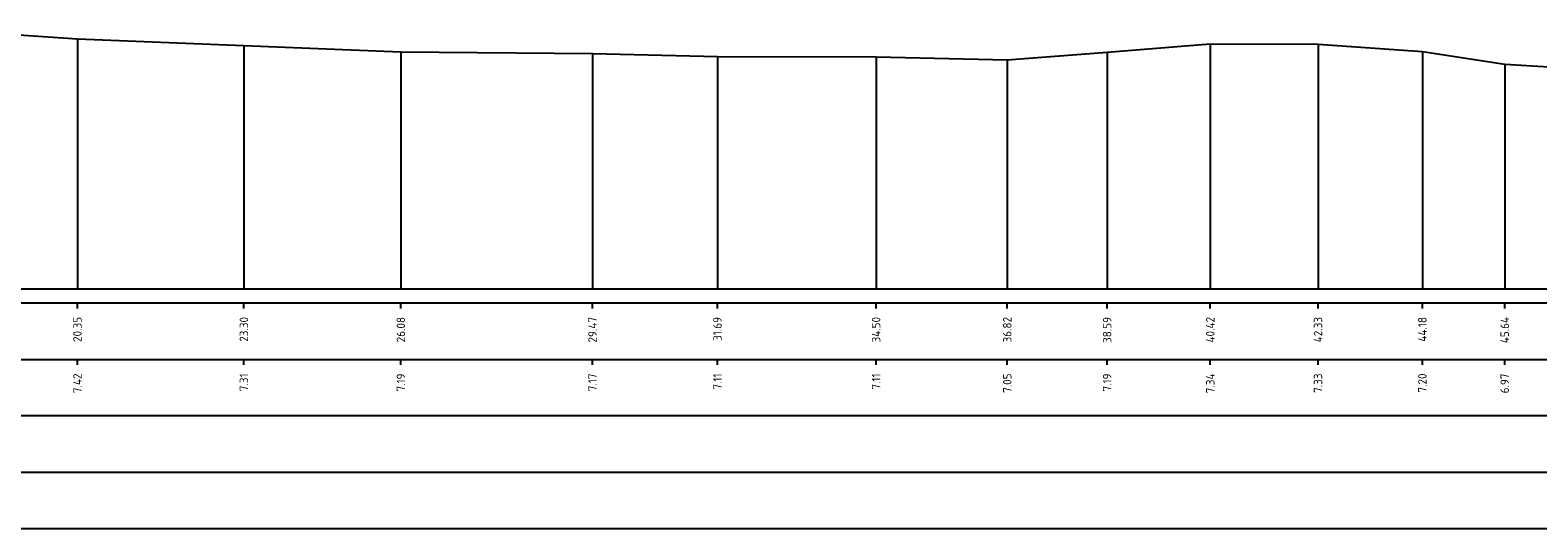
# Model space of a CAD drawing. Header units: metres. Extents: x 238236 to 238555, y 510830 to 510966.
# Tile 14 of 16: x 238476 to 238502, y 510870 to 510879. Entities that reach past the tile are written whole.
import ezdxf
from ezdxf.enums import TextEntityAlignment as Align

# ---------------------------------------------------------------- set-up
doc = ezdxf.new("R2010")
doc.units = ezdxf.units.M
doc.header["$LTSCALE"] = 0.5
doc.layers.get('0').update_dxf_attribs({"linetype": 'CONTINUOUS'})
doc.layers.add('B-ME-AL-PROFIEL_MAAIVELD-GD', color=7, linetype='CONTINUOUS')
doc.layers.add('B-ME-AL-PROFIELRASTER-S', color=7, linetype='CONTINUOUS')
doc.styles.add('NLCS-ISO-ANNOTATIVE-T18', font='NLCS-ISO.ttf', dxfattribs={"height": 1.8})

# ---------------------------------------------------------------- blocks, each defined once
blk = doc.blocks.new('SAL-PROFIELRASTER_BALK_EIND1-SOD')
at = {"color": 0, "linetype": 'ByBlock', "lineweight": -2, "flags": 128}
for points in [[(0, 0), (1, 0)], [(0, -2.5), (1, -2.5)], [(0, -12.5), (1, -12.5)]]:
    blk.add_lwpolyline(points, dxfattribs=at)
blk = doc.blocks.new('SAL-PROFIELRASTER_BALK_EIND2-SOD')
at = {"color": 0, "linetype": 'ByBlock', "lineweight": -2}
blk.add_line((1, -12.5), (0, -12.5), dxfattribs=at)
blk = doc.blocks.new('SAL-PROFIELRASTER_BALK_DATA-SOD')
at = {"color": 0, "linetype": 'ByBlock', "lineweight": -2}
blk.add_lwpolyline([(0, -3.5), (0, -2.5)], dxfattribs=at)
at = {"color": 0, "linetype": 'ByBlock', "lineweight": -2, "style": 'NLCS-ISO-ANNOTATIVE-T18'}
blk.add_attdef('GETAL', text='', height=1.5, rotation=90, dxfattribs=at).set_placement((0.75, -5), align=Align.RIGHT)
blk = doc.blocks.new('SAL-PROFIELRASTER_AANHAAL-SOD')
at = {"color": 9, "linetype": 'ByBlock', "lineweight": -2, "flags": 128}
blk.add_lwpolyline([(0, 1), (0, 0)], dxfattribs=at)
blk = doc.blocks.new('q')
at = {"layer": 'B-ME-AL-PROFIEL_MAAIVELD-GD'}
blk.add_lwpolyline([(238452.864, 510922.888), (238455.121, 510922.736), (238458.07, 510922.62), (238460.851, 510922.507), (238464.246, 510922.479), (238466.46, 510922.426), (238469.271, 510922.419), (238471.595, 510922.367), (238473.365, 510922.502), (238475.192, 510922.65), (238477.1, 510922.64), (238478.949, 510922.512), (238480.408, 510922.285), (238481.583, 510922.216)], dxfattribs=at)
at = {"layer": 'B-ME-AL-PROFIELRASTER-S'}
for p, yscale in [((238455.121, 510918.314), 4.422), ((238458.07, 510918.314), 4.306), ((238475.192, 510918.314), 4.336), ((238477.1, 510918.314), 4.326), ((238460.851, 510918.314), 4.193), ((238464.246, 510918.314), 4.165), ((238466.46, 510918.314), 4.112), ((238469.271, 510918.314), 4.105), ((238471.595, 510918.314), 4.053), ((238473.365, 510918.314), 4.188), ((238478.949, 510918.314), 4.198), ((238480.408, 510918.314), 3.971)]:
    blk.add_blockref('SAL-PROFIELRASTER_AANHAAL-SOD', p, dxfattribs=dict(at, yscale=yscale))
at = {"layer": 'B-ME-AL-PROFIELRASTER-S', "xscale": 98.77508846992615, "yscale": 0.1, "zscale": 98.77508846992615}
for name, p in [('SAL-PROFIELRASTER_BALK_EIND1-SOD', (238434.772, 510918.314)), ('SAL-PROFIELRASTER_BALK_EIND2-SOD', (238434.772, 510917.314)), ('SAL-PROFIELRASTER_BALK_EIND2-SOD', (238434.772, 510916.314)), ('SAL-PROFIELRASTER_BALK_EIND2-SOD', (238434.772, 510915.314))]:
    blk.add_blockref(name, p, dxfattribs=at)
at = {"layer": 'B-ME-AL-PROFIELRASTER-S', "xscale": 0.1, "yscale": 0.1, "zscale": 0.1}
for p, values in [((238455.121, 510918.314), {'GETAL': '20.35'}), ((238458.07, 510918.314), {'GETAL': '23.30'}), ((238460.851, 510918.314), {'GETAL': '26.08'}), ((238464.246, 510918.314), {'GETAL': '29.47'}), ((238466.46, 510918.314), {'GETAL': '31.69'}), ((238469.271, 510918.314), {'GETAL': '34.50'}), ((238471.595, 510918.314), {'GETAL': '36.82'}), ((238473.365, 510918.314), {'GETAL': '38.59'}), ((238475.192, 510918.314), {'GETAL': '40.42'}), ((238477.1, 510918.314), {'GETAL': '42.33'}), ((238478.949, 510918.314), {'GETAL': '44.18'}), ((238480.408, 510918.314), {'GETAL': '45.64'}), ((238455.121, 510917.314), {'GETAL': '7.42'}), ((238458.07, 510917.314), {'GETAL': '7.31'}), ((238460.851, 510917.314), {'GETAL': '7.19'}), ((238464.246, 510917.314), {'GETAL': '7.17'}), ((238466.46, 510917.314), {'GETAL': '7.11'}), ((238469.271, 510917.314), {'GETAL': '7.11'}), ((238471.595, 510917.314), {'GETAL': '7.05'}), ((238473.365, 510917.314), {'GETAL': '7.19'}), ((238475.192, 510917.314), {'GETAL': '7.34'}), ((238477.1, 510917.314), {'GETAL': '7.33'}), ((238478.949, 510917.314), {'GETAL': '7.20'}), ((238480.408, 510917.314), {'GETAL': '6.97'})]:
    blk.add_blockref('SAL-PROFIELRASTER_BALK_DATA-SOD', p, dxfattribs=at).add_auto_attribs(values)

msp = doc.modelspace()

# ---------------------------------------------------------------- block references
msp.add_blockref('q', (21.358, -44.288))

doc.saveas('drawing.dxf')
